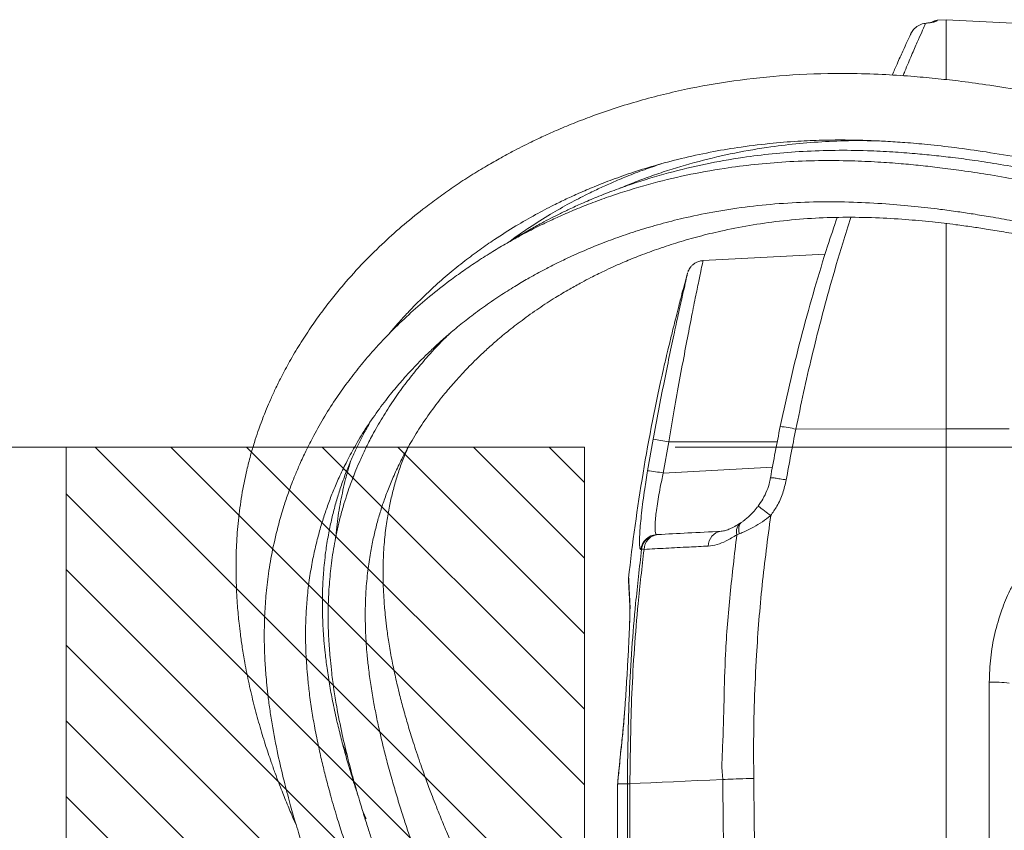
# Model space of a CAD drawing. Header units: millimetres. Extents: x 0 to 8410, y 0 to 5940.
# Tile 129 of 179: x 5046 to 5280, y 3987 to 4179. Entities that reach past the tile are written whole.
import ezdxf

# ---------------------------------------------------------------- set-up
doc = ezdxf.new("R2010")
doc.units = ezdxf.units.MM
doc.header["$LTSCALE"] = 10
doc.linetypes.add('CENTERX2', pattern=[20.32, 12.7, -2.54, 2.54, -2.54])

msp = doc.modelspace()

# ---------------------------------------------------------------- hatches: boundary and pattern name
at = {"linetype": 'Continuous'}
h = msp.add_hatch(dxfattribs=at)
h.set_pattern_fill('ANSI31', color=8, scale=4, angle=90, style=0)
h.paths.add_polyline_path([(5057.2, 4077.87), (5057.2, 3177.87), (5180.2, 3177.87), (5180.2, 4077.87)], flags=0)

# ---------------------------------------------------------------- linework, layer by layer
at = {"color": 7, "linetype": 'Continuous', "lineweight": 0}
for p, q in [((5266, 4179.37), (5263.9, 4179.26)), ((5293.16, 4177.95), (5266, 4179.37)), ((5266, 4165.28), (5266, 4179.37)), ((5266, 4082.21), (5266, 4131.04)), ((5237.31, 4123.68), (5208.31, 4122.16)), ((5266, 3769.37), (5266, 4082.21)), ((5057.2, 4077.87), (5180.2, 4077.87)), ((5057.2, 4077.87), (5057.2, 3177.87)), ((5180.2, 4077.87), (5180.2, 3177.87)), ((5217.39, 4059.98), (5217.66, 4060.16)), ((5197.31, 4057.09), (5197.49, 4057.09)), ((5213.01, 3998.92), (5213.01, 3998.92)), ((5188, 3997.29), (5188, 3932.31)), ((5188.01, 3997.29), (5188.01, 3997.29))]:
    msp.add_line(p, q, dxfattribs=at)
at = {"color": 8, "linetype": 'Continuous', "lineweight": 0}
for p, q in [((5263.9, 4179.26), (5263.9, 4179.1)), ((5230.38, 4082.13), (5266, 4082.21)), ((5266, 4082.21), (5281, 4082.18)), ((5195.16, 4072.27), (5196.48, 4079.73)), ((5200.19, 4079.11), (5198.9, 4071.72)), ((5200.19, 4079.11), (5225.94, 4079.15)), ((5198.9, 4071.72), (5224.79, 4073.08)), ((5216.92, 4057.29), (5216.35, 4057.07)), ((5193.74, 4053.6), (5193.56, 4053.59)), ((5276.27, 3910.74), (5276.27, 4022.01)), ((5188.07, 3997.87), (5188.07, 3997.87))]:
    msp.add_line(p, q, dxfattribs=at)
at = {"color": 7, "linetype": 'CENTERX2', "lineweight": 0}
msp.add_line((4998.55, 4077.87), (5743.75, 4077.87), dxfattribs=at)
at = {"color": 8, "linetype": 'Continuous', "lineweight": 0, "flags": 128}
msp.add_lwpolyline([(5224.27, 4070.31), (5224.35, 4070.6), (5224.35, 4070.6), (5224.35, 4070.6)], dxfattribs=at)
at = {"color": 7, "linetype": 'Continuous', "lineweight": 0, "flags": 128}
msp.add_lwpolyline([(5213.01, 3998.92), (5209.96, 3998.8), (5207, 3998.67), (5204.12, 3998.55), (5201.32, 3998.42), (5198.6, 3998.29), (5195.97, 3998.16), (5193.43, 3998.03), (5190.97, 3997.9)], dxfattribs=at)
at = {"color": 7, "linetype": 'Continuous', "lineweight": 0}
for centre, radius, start, end in [((5264, 4177.26), 2, 93, 130.2836), ((5638, 3997.87), 450, 164.3589, 165.0025), ((5638, 3997.87), 450, 167.3404, 173.7689), ((5638, 3997.87), 420, 168.3377, 170.0275)]:
    msp.add_arc(centre, radius, start, end, dxfattribs=at)
at = {"color": 8, "linetype": 'Continuous', "lineweight": 0}
for centre, radius, start, end in [((5264, 4177.1), 2, 92.9815, 118.7992), ((5223.54, 4053.46), 29.47, 76.583, 83.9024), ((5637.79, 3998.04), 416, 168.3377, 170.0275), ((5189.17, 4024), 56.2, 78.6871, 82.5307), ((5189.21, 4018.87), 53.73, 79.6205, 83.6424), ((5026.57, 3801.7), 326.63, 52.7244, 53.3787), ((5218.98, 4057.78), 2.72, 125.9017, 194.9183), ((5197.52, 4053.1), 3.99, 93.0553, 172.9684), ((5197.7, 4053.11), 3.99, 93.0622, 172.9729), ((5198.01, 4053.45), 3.68, 96.2602, 177.7717), ((5213.12, 4054.38), 3.54, 98.3003, 180.1676), ((5277.41, 3994.66), 27.38, 82.4493, 92.3879)]:
    msp.add_arc(centre, radius, start, end, dxfattribs=at)
at = {"color": 7, "linetype": 'Continuous', "lineweight": 0}
for points, knots in [([(5263.11, 4178.85), (5263.12, 4178.85), (5263.14, 4178.86), (5262.99, 4178.82), (5262.62, 4178.74), (5261.94, 4178.62), (5261.32, 4178.53), (5260.91, 4178.49), (5260.86, 4178.48)], [0, 0, 0, 0, 0.026937, 0.205942, 0.431684, 0.692256, 0.964886, 1, 1, 1, 1]), ([(5261.17, 4178.5), (5261.02, 4178.48), (5260.4, 4178.41), (5259.36, 4178.01), (5258.3, 4177.16), (5257.88, 4176.42), (5257.69, 4176.1)], [0, 0, 0, 0, 0.10607, 0.431166, 0.747932, 1, 1, 1, 1]), ([(5253.22, 4166.21), (5253.62, 4167.12), (5254.56, 4169.28), (5255.78, 4171.96), (5256.86, 4174.32), (5257.43, 4175.54), (5257.65, 4176.01), (5257.69, 4176.1)], [0, 0, 0, 0, 0.180588, 0.433642, 0.686595, 0.938406, 1, 1, 1, 1]), ([(5357.87, 4144.04), (5355.65, 4144.71), (5350.56, 4146.24), (5342.92, 4148.47), (5335.29, 4150.63), (5328.64, 4152.46), (5321.3, 4154.4), (5312.74, 4156.56), (5302.43, 4158.97), (5292.48, 4161.05), (5283.42, 4162.71), (5275.82, 4163.91), (5269.27, 4164.79), (5263.35, 4165.45), (5257.32, 4165.99), (5250.48, 4166.42), (5241.09, 4166.69), (5229.77, 4166.41), (5217.23, 4165.19), (5205.3, 4163.19), (5193.74, 4160.4), (5184.74, 4157.51), (5178.16, 4155.01), (5174.11, 4153.34), (5170.61, 4151.78), (5167.74, 4150.41), (5165.28, 4149.19), (5162.9, 4147.96), (5160.13, 4146.46), (5156.84, 4144.58), (5153.19, 4142.36), (5149.49, 4139.94), (5145.91, 4137.44), (5141.85, 4134.41), (5137.4, 4130.82), (5132.54, 4126.49), (5127.7, 4121.73), (5123.64, 4117.26), (5120.3, 4113.21), (5117.68, 4109.79), (5115.09, 4106.13), (5112.56, 4102.25), (5110.25, 4098.33), (5108.33, 4094.76), (5106.84, 4091.73), (5105.7, 4089.24), (5104.79, 4087.11), (5104.06, 4085.28), (5103.37, 4083.48), (5102.63, 4081.41), (5101.78, 4078.82), (5100.88, 4075.76), (5099.82, 4071.57), (5098.8, 4066.45), (5098, 4060.54), (5097.57, 4054.79), (5097.45, 4049.86), (5097.52, 4045.87), (5097.65, 4042.88), (5097.81, 4040.33), (5098, 4038.11), (5098.23, 4035.87), (5098.54, 4033.27), (5098.98, 4030.15), (5099.64, 4026.21), (5100.54, 4021.69), (5101.7, 4016.78), (5102.99, 4011.99), (5104.36, 4007.44), (5105.64, 4003.6), (5106.73, 4000.54), (5107.59, 3998.23), (5108.36, 3996.24), (5109.1, 3994.39), (5110.04, 3992.1), (5110.94, 3989.95), (5111.63, 3988.43), (5111.81, 3988.01)], [0, 0, 0, 0, 0.015064, 0.034499, 0.051693, 0.066653, 0.079388, 0.101151, 0.124245, 0.148636, 0.1678, 0.184911, 0.199533, 0.211751, 0.22469, 0.240094, 0.257975, 0.288548, 0.318134, 0.346652, 0.375475, 0.405427, 0.417739, 0.429292, 0.439226, 0.44754, 0.454237, 0.460826, 0.468803, 0.479181, 0.491109, 0.503217, 0.515129, 0.526843, 0.545068, 0.562817, 0.581781, 0.602899, 0.614816, 0.627317, 0.640399, 0.654058, 0.668028, 0.680588, 0.689967, 0.698095, 0.704979, 0.710627, 0.715665, 0.722107, 0.730192, 0.739905, 0.750415, 0.76877, 0.786608, 0.803944, 0.820365, 0.830529, 0.839329, 0.846775, 0.852983, 0.858837, 0.866401, 0.875666, 0.886093, 0.900763, 0.915081, 0.929049, 0.942671, 0.955186, 0.962972, 0.969821, 0.975738, 0.980737, 0.986321, 0.996226, 1, 1, 1, 1]), ([(5133.84, 4104.78), (5133.92, 4104.88), (5134.62, 4105.74), (5136.07, 4107.41), (5138.38, 4109.97), (5141.17, 4112.83), (5144.44, 4115.95), (5148, 4119.07), (5151.67, 4122.03), (5155.25, 4124.71), (5159.28, 4127.5), (5163.67, 4130.29), (5168.39, 4133), (5172.4, 4135.11), (5175.85, 4136.79), (5179.06, 4138.26), (5182.7, 4139.81), (5187.01, 4141.49), (5192, 4143.24), (5197.71, 4145), (5204.05, 4146.65), (5210.68, 4148.06), (5217.67, 4149.23), (5224.59, 4150.06), (5231.27, 4150.57), (5237, 4150.79), (5241.35, 4150.82), (5244.84, 4150.77), (5248.02, 4150.68), (5251.89, 4150.5), (5256.49, 4150.2), (5261.97, 4149.71), (5268.39, 4148.98), (5275.79, 4147.94), (5284.09, 4146.55), (5293.29, 4144.77), (5303.42, 4142.55), (5314.23, 4139.93), (5325.7, 4136.92), (5337.79, 4133.53), (5348.6, 4130.36), (5355.38, 4128.29), (5357.87, 4127.53)], [0, 0, 0, 0, 0.002058, 0.017378, 0.034914, 0.055941, 0.079479, 0.104547, 0.128284, 0.150494, 0.171167, 0.20053, 0.226215, 0.249013, 0.264552, 0.279824, 0.297834, 0.318688, 0.342389, 0.368444, 0.397263, 0.42722, 0.454737, 0.486032, 0.513134, 0.536025, 0.554684, 0.564769, 0.577014, 0.592011, 0.609789, 0.630388, 0.655374, 0.683665, 0.715343, 0.750496, 0.789204, 0.831529, 0.874787, 0.921321, 0.971125, 1, 1, 1, 1]), ([(5250.05, 4150.58), (5248.58, 4150.61), (5244.62, 4150.71), (5238.33, 4150.52), (5231.26, 4150.02), (5223.76, 4149.14), (5215.77, 4147.77), (5207.22, 4145.78), (5200.26, 4143.71), (5194.8, 4141.8), (5191.44, 4140.52), (5189.46, 4139.68), (5188.78, 4139.4)], [0, 0, 0, 0, 0.065953, 0.177542, 0.28634, 0.392612, 0.530909, 0.671605, 0.817664, 0.889711, 0.962227, 1, 1, 1, 1]), ([(5357.87, 4125.09), (5356.66, 4125.46), (5352.06, 4126.87), (5344.47, 4129.13), (5335.5, 4131.73), (5327.72, 4133.91), (5320.69, 4135.81), (5313.97, 4137.55), (5307.06, 4139.25), (5299.88, 4140.92), (5292.7, 4142.46), (5285.65, 4143.83), (5279.1, 4144.98), (5273.1, 4145.91), (5267.87, 4146.61), (5263.14, 4147.15), (5258.38, 4147.61), (5253.1, 4148.01), (5246.76, 4148.31), (5239.65, 4148.4), (5232.11, 4148.15), (5224.81, 4147.57), (5217.05, 4146.61), (5208.79, 4145.15), (5199.97, 4143.04), (5192.81, 4140.85), (5187.2, 4138.86), (5183.26, 4137.32), (5179.72, 4135.81), (5176.75, 4134.46), (5174.31, 4133.28), (5172.13, 4132.19), (5169.79, 4130.96), (5167, 4129.41), (5164.53, 4127.98), (5163.06, 4127.05), (5162.64, 4126.78)], [0, 0, 0, 0, 0.017565, 0.066594, 0.10979, 0.147194, 0.178872, 0.210912, 0.243826, 0.27813, 0.31377, 0.346677, 0.378907, 0.40749, 0.432447, 0.453849, 0.47542, 0.500811, 0.529977, 0.567295, 0.604859, 0.641534, 0.677357, 0.723951, 0.77138, 0.820494, 0.844682, 0.868928, 0.890521, 0.908875, 0.923984, 0.936405, 0.950592, 0.969347, 0.991404, 1, 1, 1, 1]), ([(5357.92, 4121.9), (5356.09, 4122.47), (5350.82, 4124.08), (5342.52, 4126.55), (5333.44, 4129.18), (5325.58, 4131.38), (5317.72, 4133.5), (5309.26, 4135.67), (5299.63, 4137.97), (5290.68, 4139.91), (5282.66, 4141.46), (5276.01, 4142.61), (5269.99, 4143.52), (5264.75, 4144.21), (5259.94, 4144.76), (5255.05, 4145.22), (5249.57, 4145.61), (5243.02, 4145.9), (5235.72, 4145.95), (5228.03, 4145.66), (5220.58, 4145.04), (5212.66, 4144.02), (5204.23, 4142.49), (5195.22, 4140.29), (5187.9, 4138.03), (5182.18, 4135.96), (5178.18, 4134.37), (5174.6, 4132.83), (5171.6, 4131.44), (5169.13, 4130.24), (5166.9, 4129.11), (5164.5, 4127.84), (5161.62, 4126.23), (5158.32, 4124.27), (5154.88, 4122.09), (5151.48, 4119.78), (5147.64, 4117), (5143.45, 4113.7), (5138.94, 4109.8), (5134.5, 4105.57), (5130.6, 4101.44), (5127.16, 4097.41), (5124.22, 4093.66), (5121.3, 4089.57), (5118.5, 4085.2), (5116.09, 4080.95), (5114.15, 4077.14), (5112.69, 4074), (5111.6, 4071.42), (5110.7, 4069.15), (5109.79, 4066.69), (5108.71, 4063.49), (5107.4, 4059.01), (5106.15, 4053.68), (5105.17, 4047.97), (5104.56, 4042.65), (5104.27, 4038.06), (5104.18, 4034.21), (5104.2, 4031.1), (5104.29, 4028.42), (5104.41, 4026.22), (5104.55, 4024.16), (5104.74, 4021.88), (5105.05, 4019.01), (5105.48, 4015.69), (5106.22, 4010.92), (5107.32, 4005.19), (5108.78, 3998.9), (5110.19, 3993.56), (5111.36, 3989.48), (5112.28, 3986.44), (5112.97, 3984.26), (5113.65, 3982.13), (5114.47, 3979.68), (5115.53, 3976.56), (5117.01, 3972.41), (5118.94, 3967.25), (5121.37, 3961.08), (5124.22, 3954.18), (5126.36, 3949.31), (5127.48, 3946.77)], [0, 0, 0, 0, 0.0117983, 0.0338149, 0.0531759, 0.0698976, 0.0840046, 0.1033548, 0.1237063, 0.1451638, 0.1601266, 0.1745211, 0.187237, 0.1983038, 0.207782, 0.2177576, 0.2294386, 0.2428143, 0.2597888, 0.2767389, 0.2933046, 0.3094911, 0.330558, 0.3520305, 0.3742435, 0.3851766, 0.3960847, 0.4057454, 0.4139522, 0.4207035, 0.4263047, 0.4327691, 0.4413011, 0.4513226, 0.4621806, 0.4728473, 0.4833087, 0.4995228, 0.5152055, 0.5312654, 0.5493903, 0.5618483, 0.5751178, 0.5891879, 0.6040459, 0.6189636, 0.630687, 0.6405435, 0.6485491, 0.6547184, 0.661403, 0.6710406, 0.6835563, 0.7014293, 0.7179766, 0.7332329, 0.7472141, 0.7571609, 0.7658704, 0.7733523, 0.7796291, 0.7842743, 0.7905903, 0.7985732, 0.8081958, 0.8180814, 0.8381817, 0.8555826, 0.8702972, 0.8826217, 0.8896252, 0.8956609, 0.9008639, 0.9074501, 0.9161976, 0.9270904, 0.9422907, 0.9595572, 0.9788238, 1, 1, 1, 1]), ([(5162.11, 4126.49), (5162.66, 4126.9), (5164.29, 4128.12), (5167.61, 4130.38), (5171.89, 4133.08), (5176.48, 4135.69), (5180.39, 4137.72), (5183.74, 4139.34), (5186.87, 4140.75), (5190.4, 4142.23), (5194.29, 4143.74), (5197.06, 4144.68), (5198.4, 4145.12)], [0, 0, 0, 0, 0.053553, 0.158031, 0.306319, 0.435879, 0.550877, 0.629337, 0.706288, 0.797141, 0.90249, 1, 1, 1, 1]), ([(5136.31, 3951), (5135.31, 3953.25), (5133.42, 3957.5), (5130.91, 3963.49), (5128.82, 3968.72), (5127.13, 3973.17), (5125.79, 3976.83), (5124.78, 3979.71), (5124.02, 3981.92), (5123.39, 3983.81), (5122.53, 3986.45), (5121.36, 3990.19), (5120.06, 3994.67), (5118.92, 3998.9), (5117.96, 4002.78), (5117.04, 4006.82), (5116.2, 4010.99), (5115.46, 4015.27), (5114.9, 4019.25), (5114.5, 4022.85), (5114.26, 4025.78), (5114.11, 4028.32), (5114, 4030.97), (5113.97, 4034.23), (5114.07, 4038.02), (5114.37, 4042.31), (5114.89, 4046.65), (5115.6, 4050.84), (5116.41, 4054.56), (5117.3, 4057.97), (5118.28, 4061.2), (5119.35, 4064.35), (5120.56, 4067.48), (5121.97, 4070.75), (5123.65, 4074.26), (5125.7, 4078.09), (5128.21, 4082.24), (5131.04, 4086.4), (5133.96, 4090.23), (5136.5, 4093.26), (5138.54, 4095.55), (5140.23, 4097.34), (5141.98, 4099.13), (5144.07, 4101.15), (5146.53, 4103.41), (5149.37, 4105.85), (5152.6, 4108.45), (5156.21, 4111.14), (5159.94, 4113.7), (5163.46, 4115.94), (5166.54, 4117.76), (5169.08, 4119.17), (5171.06, 4120.23), (5172.61, 4121.02), (5174.07, 4121.75), (5175.73, 4122.55), (5177.77, 4123.5), (5180.57, 4124.74), (5184.25, 4126.25), (5188.76, 4127.93), (5193.69, 4129.56), (5198.89, 4131.07), (5204.85, 4132.55), (5211.64, 4133.92), (5219.35, 4135.06), (5227.35, 4135.82), (5235.61, 4136.17), (5243.73, 4136.09), (5251.44, 4135.69), (5258.33, 4135.08), (5264.03, 4134.43), (5268.63, 4133.81), (5272.6, 4133.21), (5276.9, 4132.51), (5282.06, 4131.59), (5288.23, 4130.39), (5295.44, 4128.85), (5303.69, 4126.94), (5312.99, 4124.62), (5323.28, 4121.87), (5334.56, 4118.68), (5346.19, 4115.25), (5354.07, 4112.84), (5357.87, 4111.68)], [0, 0, 0, 0, 0.019575, 0.037026, 0.052283, 0.065299, 0.075886, 0.084257, 0.090401, 0.095231, 0.100696, 0.113464, 0.127915, 0.139763, 0.150485, 0.161939, 0.175238, 0.187203, 0.199761, 0.210528, 0.219251, 0.22597, 0.233341, 0.24319, 0.255473, 0.267936, 0.282852, 0.295984, 0.307555, 0.318557, 0.329102, 0.339213, 0.349648, 0.360462, 0.372308, 0.385755, 0.400619, 0.416766, 0.43157, 0.444033, 0.452165, 0.458832, 0.465737, 0.474199, 0.484223, 0.494691, 0.506452, 0.519503, 0.532696, 0.54417, 0.553898, 0.561882, 0.567667, 0.571988, 0.575806, 0.580654, 0.586551, 0.593496, 0.604651, 0.617306, 0.630377, 0.643814, 0.657618, 0.675395, 0.69377, 0.712767, 0.731279, 0.750227, 0.767301, 0.78248, 0.795726, 0.804749, 0.81266, 0.821747, 0.832886, 0.84638, 0.8621, 0.8801, 0.900434, 0.923151, 0.947812, 0.974811, 1, 1, 1, 1]), ([(5150.32, 3955.56), (5149.31, 3957.91), (5147.43, 3962.28), (5144.99, 3968.32), (5143.04, 3973.35), (5141.61, 3977.19), (5140.61, 3979.96), (5139.96, 3981.78), (5139.48, 3983.17), (5139.04, 3984.44), (5138.55, 3985.91), (5137.82, 3988.09), (5136.85, 3991.09), (5135.71, 3994.76), (5134.52, 3998.8), (5133.43, 4002.76), (5132.46, 4006.55), (5131.6, 4010.17), (5130.82, 4013.77), (5130.09, 4017.61), (5129.45, 4021.45), (5128.95, 4025.15), (5128.61, 4028.36), (5128.41, 4030.8), (5128.29, 4032.83), (5128.2, 4034.87), (5128.14, 4037.38), (5128.17, 4040.35), (5128.33, 4044.14), (5128.71, 4048.31), (5129.33, 4052.51), (5130.03, 4056.11), (5130.81, 4059.34), (5131.68, 4062.38), (5132.66, 4065.37), (5133.81, 4068.43), (5135.19, 4071.68), (5136.89, 4075.22), (5139, 4079.1), (5141.56, 4083.24), (5144.4, 4087.27), (5147.2, 4090.82), (5149.53, 4093.53), (5151.37, 4095.54), (5152.93, 4097.16), (5154.61, 4098.84), (5156.63, 4100.75), (5159.07, 4102.94), (5161.99, 4105.39), (5165.46, 4108.08), (5169.25, 4110.78), (5173.05, 4113.25), (5176.47, 4115.29), (5179.29, 4116.86), (5181.48, 4118.01), (5183.24, 4118.9), (5185, 4119.76), (5187.14, 4120.75), (5189.99, 4122), (5193.59, 4123.46), (5197.86, 4125.03), (5202.52, 4126.55), (5207.42, 4127.95), (5213.01, 4129.31), (5219.36, 4130.56), (5226.54, 4131.59), (5233.95, 4132.24), (5241.57, 4132.51), (5249.04, 4132.39), (5256.13, 4131.98), (5262.48, 4131.4), (5267.72, 4130.78), (5271.99, 4130.2), (5275.78, 4129.63), (5279.98, 4128.94), (5285.04, 4128.03), (5291.05, 4126.85), (5298.04, 4125.35), (5306.03, 4123.49), (5315.03, 4121.22), (5325.01, 4118.54), (5335.95, 4115.43), (5347, 4112.17), (5354.42, 4109.9), (5357.87, 4108.85)], [0, 0, 0, 0, 0.0205237, 0.0381816, 0.0528931, 0.0646118, 0.0719668, 0.0772886, 0.0806918, 0.0841912, 0.0885168, 0.0936683, 0.1034295, 0.1150807, 0.126341, 0.1395566, 0.1506473, 0.1605677, 0.1724022, 0.1834084, 0.1957693, 0.2077751, 0.217722, 0.2256258, 0.2306449, 0.2368488, 0.2447748, 0.2544183, 0.2650825, 0.2810633, 0.2948405, 0.3064583, 0.3171938, 0.3276755, 0.337799, 0.3485447, 0.3601411, 0.3728725, 0.3874247, 0.4036125, 0.4205565, 0.4351441, 0.4470657, 0.4545384, 0.4608474, 0.468167, 0.4767432, 0.4865771, 0.4983792, 0.5115901, 0.5261742, 0.5399328, 0.5514968, 0.5608701, 0.5677066, 0.5726187, 0.5776384, 0.5842227, 0.5923661, 0.6035018, 0.6162149, 0.629326, 0.642757, 0.6565019, 0.6741184, 0.6922494, 0.7109432, 0.7289372, 0.7473896, 0.7640617, 0.7788971, 0.7918191, 0.8005799, 0.8085543, 0.8181447, 0.829737, 0.8436656, 0.8598193, 0.878287, 0.8991611, 0.9225149, 0.9479056, 0.9757332, 1, 1, 1, 1]), ([(5226.67, 4082.77), (5227.48, 4086.52), (5229.09, 4094.02), (5231.85, 4105), (5234.79, 4115.58), (5237.59, 4124.79), (5239.4, 4130.15), (5240.16, 4132.4)], [0, 0, 0, 0, 0.211836, 0.424373, 0.636255, 0.847417, 1, 1, 1, 1]), ([(5208.32, 4122.12), (5208.21, 4122.13), (5207.79, 4122.14), (5207.11, 4121.92), (5206.36, 4121.55), (5205.78, 4121.09), (5205.34, 4120.6), (5205.04, 4120.13), (5204.86, 4119.78), (5204.8, 4119.59), (5204.78, 4119.53)], [0, 0, 0, 0, 0.0696289, 0.2692357, 0.4474452, 0.6066445, 0.74679, 0.8663952, 0.9627404, 1, 1, 1, 1]), ([(5196.48, 4079.73), (5196.9, 4082), (5197.76, 4086.6), (5199.07, 4093.24), (5200.35, 4099.54), (5201.54, 4105.17), (5202.61, 4110.09), (5203.49, 4114.02), (5204.16, 4116.99), (5204.55, 4118.67), (5204.72, 4119.39), (5204.68, 4119.23), (5204.68, 4119.22)], [0, 0, 0, 0, 0.110795, 0.224772, 0.335463, 0.44938, 0.559252, 0.672443, 0.779889, 0.890623, 0.995438, 1, 1, 1, 1]), ([(5203.33, 4114.32), (5203.34, 4114.34), (5203.38, 4114.5), (5203.22, 4113.87), (5202.85, 4112.44), (5202.27, 4110.15), (5201.65, 4107.67), (5201.24, 4106.02), (5201.08, 4105.37)], [0, 0, 0, 0, 0.023626, 0.22882, 0.434359, 0.644189, 0.860316, 1, 1, 1, 1]), ([(5148.11, 4104.74), (5147.85, 4104.5), (5146.05, 4102.8), (5143.44, 4099.95), (5140.2, 4096.17), (5137.46, 4092.66), (5134.76, 4088.88), (5132.2, 4084.88), (5130.01, 4081.04), (5128.28, 4077.65), (5126.99, 4074.87), (5126.01, 4072.58), (5125.27, 4070.71), (5124.59, 4068.9), (5123.87, 4066.82), (5123.04, 4064.21), (5122, 4060.45), (5120.95, 4055.77), (5120.11, 4050.44), (5119.6, 4045.39), (5119.38, 4040.99), (5119.34, 4037.31), (5119.4, 4034.38), (5119.52, 4031.86), (5119.67, 4029.55), (5119.89, 4027.03), (5120.22, 4023.92), (5120.71, 4020.26), (5121.5, 4015.42), (5122.61, 4009.87), (5124.04, 4003.83), (5125.49, 3998.4), (5126.82, 3993.8), (5128.01, 3989.93), (5129.04, 3986.7), (5130.05, 3983.66), (5131.12, 3980.51), (5132.2, 3977.47), (5133.32, 3974.39), (5134.5, 3971.21), (5135.97, 3967.37), (5137.77, 3962.81), (5139.92, 3957.54), (5141.52, 3953.77), (5142.37, 3951.78)], [0, 0, 0, 0, 0.006586, 0.045611, 0.07216, 0.100234, 0.129799, 0.160816, 0.191457, 0.214933, 0.234707, 0.250818, 0.263314, 0.273901, 0.288082, 0.30582, 0.326695, 0.363397, 0.397833, 0.430086, 0.460056, 0.481165, 0.499453, 0.514925, 0.528241, 0.54253, 0.561788, 0.58581, 0.610306, 0.651038, 0.687896, 0.720852, 0.750377, 0.771857, 0.791425, 0.809077, 0.827123, 0.848401, 0.864086, 0.882824, 0.905853, 0.933119, 0.964541, 1, 1, 1, 1]), ([(5201.08, 4105.37), (5200.83, 4104.34), (5200.32, 4102.27), (5199.66, 4099.52), (5199.18, 4097.51), (5198.93, 4096.44), (5198.94, 4096.48), (5198.94, 4096.49)], [0, 0, 0, 0, 0.2227038, 0.4455139, 0.6649618, 0.8784303, 1, 1, 1, 1]), ([(5126.45, 3995.13), (5126.37, 3995.37), (5125.72, 3997.27), (5124.72, 4000.52), (5123.47, 4004.77), (5122.43, 4008.67), (5121.43, 4012.72), (5120.52, 4016.89), (5119.72, 4021.17), (5119.1, 4025.16), (5118.65, 4028.77), (5118.36, 4031.71), (5118.17, 4034.28), (5118.03, 4036.99), (5117.95, 4040.38), (5118.01, 4044.35), (5118.28, 4048.82), (5118.77, 4053.22), (5119.44, 4057.33), (5120.19, 4060.87), (5121.02, 4064.12), (5121.96, 4067.28), (5123.05, 4070.46), (5124.33, 4073.75), (5125.88, 4077.28), (5127.53, 4080.64), (5128.76, 4082.81), (5129.28, 4083.73)], [0, 0, 0, 0, 0.007456, 0.060258, 0.103606, 0.142835, 0.184627, 0.233152, 0.276807, 0.322733, 0.362199, 0.394207, 0.418868, 0.446172, 0.483499, 0.530702, 0.578366, 0.633768, 0.680473, 0.719791, 0.757848, 0.795415, 0.832691, 0.872846, 0.916124, 0.964291, 1, 1, 1, 1]), ([(5157.77, 3964.14), (5156.67, 3966.38), (5154.58, 3970.62), (5151.78, 3976.62), (5149.44, 3981.87), (5147.52, 3986.34), (5146, 3990.04), (5144.83, 3992.98), (5143.96, 3995.24), (5143.25, 3997.11), (5142.32, 3999.64), (5141.04, 4003.24), (5139.6, 4007.57), (5138.33, 4011.71), (5137.26, 4015.45), (5136.25, 4019.27), (5135.34, 4023.14), (5134.5, 4027.15), (5133.82, 4030.95), (5133.31, 4034.44), (5132.97, 4037.29), (5132.76, 4039.58), (5132.59, 4041.75), (5132.45, 4044.27), (5132.37, 4047.43), (5132.42, 4051.41), (5132.69, 4055.75), (5133.21, 4060.02), (5133.86, 4063.71), (5134.61, 4067.05), (5135.49, 4070.24), (5136.54, 4073.42), (5137.45, 4075.87), (5138.07, 4077.25), (5138.22, 4077.58)], [0, 0, 0, 0, 0.055607, 0.105255, 0.148781, 0.186086, 0.216657, 0.241139, 0.259527, 0.2732, 0.288127, 0.32309, 0.363775, 0.39776, 0.428565, 0.459811, 0.496207, 0.529014, 0.564609, 0.596171, 0.62147, 0.640547, 0.657293, 0.679843, 0.708359, 0.742768, 0.788181, 0.828113, 0.862613, 0.893686, 0.925273, 0.956988, 0.989646, 1, 1, 1, 1]), ([(5124.76, 4074.66), (5124.65, 4074.33), (5124.19, 4072.91), (5123.3, 4069.68), (5122.27, 4064.98), (5121.53, 4060.41), (5121.3, 4057.64), (5121.22, 4056.67)], [0, 0, 0, 0, 0.055921, 0.24542, 0.548399, 0.842548, 1, 1, 1, 1]), ([(5193.32, 4057.5), (5193.33, 4057.54), (5193.35, 4058.14), (5193.49, 4059.72), (5193.73, 4062.17), (5194.07, 4064.95), (5194.53, 4068.32), (5194.93, 4070.82), (5195.16, 4072.27)], [0, 0, 0, 0, 0.011408, 0.193757, 0.376126, 0.559479, 0.742854, 1, 1, 1, 1]), ([(5224.33, 4070.61), (5224.27, 4070.26), (5224.09, 4069.21), (5223.51, 4067.5), (5222.62, 4065.56), (5221.79, 4064.41), (5221.4, 4063.86)], [0, 0, 0, 0, 0.142874, 0.428917, 0.728265, 1, 1, 1, 1]), ([(5221.41, 4063.85), (5221.34, 4063.77), (5220.96, 4063.24), (5220.22, 4062.41), (5219.27, 4061.45), (5218.46, 4060.74), (5217.94, 4060.34), (5217.71, 4060.2), (5217.66, 4060.17)], [0, 0, 0, 0, 0.058092, 0.339247, 0.580431, 0.776718, 0.948258, 1, 1, 1, 1]), ([(5217.01, 4059.75), (5216.83, 4059.63), (5216.2, 4059.23), (5215.26, 4058.69), (5214.16, 4058.21), (5213.24, 4057.94), (5212.8, 4057.92), (5212.63, 4057.91)], [0, 0, 0, 0, 0.094588, 0.337379, 0.567782, 0.827738, 1, 1, 1, 1]), ([(5197.61, 4057.1), (5199.93, 4057.22), (5204.59, 4057.47), (5209.93, 4057.75), (5212.61, 4057.89)], [0, 0, 0, 0, 0.499162, 1, 1, 1, 1]), ([(5190.67, 4046.71), (5190.66, 4046.64), (5190.64, 4046.49), (5190.64, 4046.31), (5190.64, 4046.2), (5190.64, 4046.13), (5190.64, 4046.08), (5190.64, 4046.02), (5190.65, 4045.98), (5190.65, 4045.9), (5190.66, 4045.64), (5190.7, 4044.98), (5190.75, 4044), (5190.82, 4042.71), (5190.89, 4041.48), (5190.94, 4040.62), (5190.96, 4040.4)], [0, 0, 0, 0, 0.005544, 0.011281, 0.014668, 0.017748, 0.022313, 0.031634, 0.054191, 0.105399, 0.266666, 0.438487, 0.606409, 0.773668, 0.940521, 1, 1, 1, 1]), ([(5190.99, 4040.41), (5190.97, 4040.5), (5190.93, 4040.68), (5190.95, 4040.95), (5190.96, 4041.12), (5190.97, 4041.2)], [0, 0, 0, 0, 0.349502, 0.693349, 1, 1, 1, 1]), ([(5190.95, 4040.63), (5190.96, 4040.45), (5190.97, 4040.05), (5190.97, 4039.25), (5190.96, 4038.15), (5190.93, 4036.88), (5190.89, 4035.89), (5190.87, 4035.43)], [0, 0, 0, 0, 0.176824, 0.391361, 0.596154, 0.812891, 1, 1, 1, 1]), ([(5190.89, 4035.64), (5190.87, 4035.12), (5190.83, 4033.93), (5190.73, 4031.76), (5190.57, 4028.61), (5190.37, 4025.11), (5190.15, 4021.51), (5189.97, 4018.61), (5189.8, 4016.15), (5189.7, 4014.79), (5189.66, 4014.25)], [0, 0, 0, 0, 0.088182, 0.202657, 0.317132, 0.526725, 0.65598, 0.785231, 0.914388, 1, 1, 1, 1]), ([(5189.66, 4014.45), (5189.65, 4014.32), (5189.59, 4013.63), (5189.5, 4012.49), (5189.36, 4011.02), (5189.28, 4010.15), (5189.24, 4009.71)], [0, 0, 0, 0, 0.0617096, 0.3547266, 0.6771707, 1, 1, 1, 1]), ([(5189.25, 4009.75), (5189.17, 4009.07), (5189, 4007.52), (5188.78, 4005.41), (5188.59, 4003.45), (5188.43, 4001.84), (5188.3, 4000.52), (5188.19, 3999.4), (5188.12, 3998.68), (5188.1, 3998.44), (5188.09, 3998.38)], [0, 0, 0, 0, 0.118396, 0.270334, 0.407833, 0.534648, 0.670037, 0.807036, 0.954603, 1, 1, 1, 1]), ([(5189.29, 4009.7), (5189.26, 4009.61), (5189.21, 4009.46), (5189.22, 4009.31), (5189.22, 4009.24)], [0, 0, 0, 0, 0.585053, 1, 1, 1, 1]), ([(5122.77, 4007.45), (5122.82, 4007.3), (5123.17, 4006.35), (5123.56, 4005.36), (5123.9, 4004.52), (5123.92, 4004.47)], [0, 0, 0, 0, 0.151698, 0.948613, 1, 1, 1, 1]), ([(5213.01, 3998.92), (5213.79, 3998.96), (5215.34, 3999.06), (5217.91, 3999.14), (5219.61, 3999.17), (5220.21, 3999.18), (5220.37, 3999.18)], [0, 0, 0, 0, 0.393542, 0.787085, 0.944309, 1, 1, 1, 1]), ([(5188.11, 3998.4), (5188.11, 3998.34), (5188.08, 3998.04), (5188.06, 3997.85), (5188.05, 3997.73), (5188.05, 3997.68), (5188.04, 3997.61), (5188.04, 3997.5), (5188.03, 3997.4), (5188.03, 3997.32), (5188.03, 3997.29)], [0, 0, 0, 0, 0.112188, 0.606114, 0.85687, 0.937224, 0.965707, 0.977613, 0.991868, 1, 1, 1, 1]), ([(5188.12, 3998.43), (5188.11, 3998.32), (5188.08, 3998), (5188.06, 3997.81), (5188.06, 3997.81), (5188.06, 3997.81)], [0, 0, 0, 0, 0.30378, 0.817123, 1, 1, 1, 1]), ([(5190.37, 3997.87), (5189.95, 3997.87), (5189.13, 3997.87), (5188.38, 3997.87), (5188.17, 3997.87), (5188.07, 3997.87)], [0, 0, 0, 0, 0.34675, 0.680158, 1, 1, 1, 1]), ([(5190.44, 3795.59), (5190.41, 3825.02), (5190.33, 3892.44), (5190.36, 3959.86), (5190.37, 3997.84)], [0, 0, 0, 0, 0.436559, 1, 1, 1, 1]), ([(5128.35, 3989.62), (5128.32, 3989.68), (5128.07, 3990.2), (5127.83, 3990.73), (5127.63, 3991.2)], [0, 0, 0, 0, 0.108798, 1, 1, 1, 1])]:
    msp.add_open_spline(points, degree=3, knots=knots, dxfattribs=at)
at = {"color": 8, "linetype": 'Continuous', "lineweight": 0}
for points, knots in [([(5263.9, 4179.1), (5263.83, 4179.04), (5263.7, 4178.94), (5262.68, 4178.7), (5261.67, 4178.57), (5261.17, 4178.5)], [0, 0, 0, 0, 0.399537, 0.70492, 1, 1, 1, 1]), ([(5261.17, 4178.5), (5261.11, 4178.37), (5260.89, 4177.87), (5260.28, 4176.53), (5259.22, 4174.13), (5257.85, 4170.97), (5256.7, 4168.27), (5255.94, 4166.41), (5255.79, 4166.05)], [0, 0, 0, 0, 0.081294, 0.297495, 0.51465, 0.731878, 0.948181, 1, 1, 1, 1]), ([(5243.45, 4132.42), (5242.8, 4130.4), (5241.1, 4125.17), (5238.68, 4116.86), (5236.23, 4107.82), (5234.14, 4099.41), (5232.16, 4090.84), (5230.97, 4085.03), (5230.38, 4082.13)], [0, 0, 0, 0, 0.135529, 0.351075, 0.513027, 0.675566, 0.83808, 1, 1, 1, 1]), ([(5208.32, 4122.12), (5208.32, 4122.14), (5208.36, 4122.33), (5208.2, 4121.57), (5207.81, 4119.73), (5207.16, 4116.55), (5206.28, 4112.25), (5205.24, 4106.96), (5204.05, 4100.77), (5202.79, 4093.98), (5201.48, 4086.68), (5200.63, 4081.66), (5200.19, 4079.11)], [0, 0, 0, 0, 0.007737, 0.115358, 0.222408, 0.332709, 0.441916, 0.554441, 0.664219, 0.777242, 0.887023, 1, 1, 1, 1]), ([(5198.9, 4071.72), (5198.65, 4070.58), (5198.23, 4068.64), (5197.75, 4065.99), (5197.4, 4063.83), (5197.14, 4061.86), (5196.98, 4060.18), (5196.92, 4058.81), (5196.95, 4057.82), (5197.07, 4057.19), (5197.23, 4057.12), (5197.31, 4057.09)], [0, 0, 0, 0, 0.150082, 0.255147, 0.363139, 0.467173, 0.574274, 0.679015, 0.786957, 0.891926, 1, 1, 1, 1]), ([(5224.35, 4070.6), (5224.41, 4070.61), (5224.52, 4070.62), (5225.38, 4070.52), (5226.6, 4070.33), (5227.59, 4070.17), (5228.08, 4070.08)], [0, 0, 0, 0, 0.250001, 0.5, 0.75, 1, 1, 1, 1]), ([(5228.08, 4070.08), (5227.84, 4069.01), (5227.35, 4066.85), (5226.05, 4064), (5224.9, 4062.34), (5224.4, 4061.61)], [0, 0, 0, 0, 0.351978, 0.714158, 1, 1, 1, 1]), ([(5217.66, 4060.16), (5217.49, 4060.02), (5217.15, 4059.73), (5216.86, 4059.04), (5216.76, 4058.22), (5216.86, 4057.6), (5216.92, 4057.29)], [0, 0, 0, 0, 0.250008, 0.500012, 0.750007, 1, 1, 1, 1]), ([(5224.4, 4061.61), (5223.74, 4061.11), (5222.41, 4060.09), (5220.14, 4058.75), (5218.25, 4057.81), (5217.22, 4057.4), (5216.92, 4057.29)], [0, 0, 0, 0, 0.262065, 0.532983, 0.861815, 1, 1, 1, 1]), ([(5224.4, 4061.61), (5223.67, 4056.1), (5222.22, 4045.08), (5220.8, 4026.81), (5220.27, 4011.49), (5220.35, 4001.73), (5220.37, 3999.18)], [0, 0, 0, 0, 0.26601, 0.532489, 0.877852, 1, 1, 1, 1]), ([(5193.56, 4053.59), (5193.49, 4053.63), (5193.35, 4053.73), (5193.25, 4054.53), (5193.23, 4055.75), (5193.29, 4056.93), (5193.32, 4057.5)], [0, 0, 0, 0, 0.2537837, 0.507546, 0.7616647, 1, 1, 1, 1]), ([(5216.35, 4057.07), (5215.5, 4056.55), (5213.95, 4055.58), (5211.67, 4054.64), (5210.28, 4054.46), (5209.58, 4054.37)], [0, 0, 0, 0, 0.3747769, 0.6844128, 1, 1, 1, 1]), ([(5213.01, 3998.92), (5213.01, 3998.92), (5212.69, 4001.5), (5213.32, 4011.48), (5213.31, 4026.13), (5214.68, 4042.93), (5215.79, 4052.36), (5216.35, 4057.07)], [0, 0, 0, 0, 0.000002, 0.133557, 0.51151, 0.755755, 1, 1, 1, 1]), ([(5190.37, 3997.87), (5190.46, 4005.02), (5190.63, 4019.33), (5191.95, 4037.91), (5193.25, 4049.31), (5193.74, 4053.6)], [0, 0, 0, 0, 0.384087, 0.768173, 1, 1, 1, 1]), ([(5194.33, 4053.59), (5193.84, 4049.3), (5192.55, 4037.92), (5191.23, 4019.36), (5191.06, 4005.07), (5190.97, 3997.93)], [0, 0, 0, 0, 0.2319687, 0.6159932, 1, 1, 1, 1]), ([(5194.33, 4053.59), (5194.19, 4053.6), (5193.88, 4053.61), (5193.78, 4053.6), (5193.74, 4053.6)], [0, 0, 0, 0, 0.481058, 1, 1, 1, 1]), ([(5209.58, 4054.37), (5208.05, 4054.29), (5204.56, 4054.12), (5199.43, 4053.85), (5196.03, 4053.68), (5194.33, 4053.59)], [0, 0, 0, 0, 0.27967, 0.639522, 1, 1, 1, 1]), ([(5276.27, 4022.01), (5276.33, 4023.96), (5276.47, 4027.85), (5277.51, 4033.61), (5279.05, 4038.96), (5280.78, 4043.15), (5282.45, 4046.21), (5283.94, 4048.28), (5285.55, 4049.85), (5287.12, 4050.76), (5288.16, 4050.87), (5288.59, 4050.91)], [0, 0, 0, 0, 0.175312, 0.351223, 0.526595, 0.676954, 0.759122, 0.841091, 0.906173, 0.961759, 1, 1, 1, 1]), ([(5190.67, 4046.71), (5190.68, 4046.67), (5190.68, 4046.58), (5190.75, 4045.28), (5190.84, 4043.46), (5190.93, 4041.96), (5190.97, 4041.2)], [0, 0, 0, 0, 0.257571, 0.566176, 0.782663, 1, 1, 1, 1]), ([(5190.97, 4041.2), (5190.97, 4041.16), (5190.99, 4040.84), (5191.01, 4040.03), (5190.98, 4038.43), (5190.95, 4036.94), (5190.9, 4035.89), (5190.89, 4035.64)], [0, 0, 0, 0, 0.0386659, 0.3264584, 0.6143062, 0.9067872, 1, 1, 1, 1]), ([(5189.66, 4014.25), (5189.63, 4013.97), (5189.55, 4012.8), (5189.4, 4011.04), (5189.28, 4009.84), (5189.22, 4009.24)], [0, 0, 0, 0, 0.1374995, 0.5687982, 1, 1, 1, 1]), ([(5189.22, 4009.24), (5189.09, 4008.05), (5188.84, 4005.65), (5188.54, 4002.73), (5188.31, 4000.35), (5188.15, 3998.75), (5188.09, 3998.13), (5188.07, 3997.87)], [0, 0, 0, 0, 0.207781, 0.41719, 0.63215, 0.848926, 1, 1, 1, 1]), ([(5215.98, 3769.02), (5215.48, 3807.33), (5214.47, 3883.97), (5213.5, 3960.6), (5213.01, 3998.92)], [0, 0, 0, 0, 0.499975, 1, 1, 1, 1]), ([(5220.37, 3999.18), (5220.84, 3960.86), (5221.78, 3884.23), (5222.74, 3807.6), (5223.23, 3769.28)], [0, 0, 0, 0, 0.5, 1, 1, 1, 1]), ([(5188.07, 3997.87), (5188.04, 3997.59), (5188, 3997.19), (5188.01, 3997.27), (5188.01, 3997.29)], [0, 0, 0, 0, 0.708902, 1, 1, 1, 1]), ([(5188.07, 3997.87), (5188.07, 3997.87), (5188.07, 3997.87), (5188.07, 3997.87), (5188.07, 3997.87)], [0, 0, 0, 0, 0.500869, 1, 1, 1, 1]), ([(5190.37, 3997.87), (5190.42, 3997.88), (5190.51, 3997.9), (5190.82, 3997.92), (5190.97, 3997.93)], [0, 0, 0, 0, 0.499998, 1, 1, 1, 1]), ([(5190.97, 3997.9), (5191.02, 3959.92), (5191.12, 3883.95), (5190.54, 3800.36), (5191.41, 3747.14), (5192.7, 3724.32), (5194.35, 3701.51), (5196.2, 3678.72), (5200.02, 3625.5), (5204.22, 3564.73), (5208.12, 3496.34), (5209.34, 3450.78), (5209.88, 3405.19), (5209.94, 3359.6), (5209.89, 3295.61), (5209.94, 3246.8), (5209.97, 3213.2)], [0, 0, 0, 0, 0.145116, 0.290231, 0.319327, 0.348429, 0.377548, 0.406673, 0.435788, 0.58138, 0.639408, 0.697444, 0.755499, 0.813563, 0.871614, 1, 1, 1, 1])]:
    msp.add_open_spline(points, degree=3, knots=knots, dxfattribs=at)

doc.saveas('drawing.dxf')
